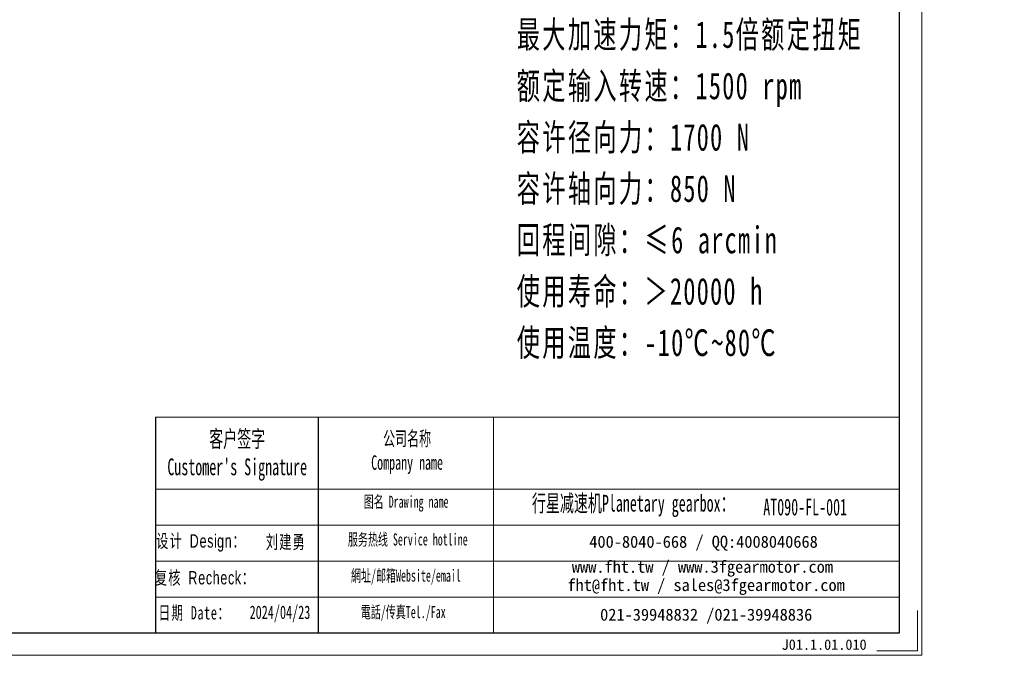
# Model space of a CAD drawing. Header units: millimetres. Extents: x -3 to 662, y 0 to 449.
# Tile 3 of 4: x 331 to 662, y 0 to 214. Entities that reach past the tile are written whole.
import ezdxf

# ---------------------------------------------------------------- set-up
doc = ezdxf.new("R2010")
doc.units = ezdxf.units.MM
doc.layers.add('6文字层', color=3, linetype='Continuous')
doc.layers.add('7标注层', color=4, linetype='Continuous')
for name, color, linetype, lineweight in [('SLD-0', 7, 'Continuous', 18), ('图框_外框线', 7, 'Continuous', 18), ('尺寸线层', 3, 'Continuous', 18)]:
    doc.layers.add(name, color=color, linetype=linetype, lineweight=lineweight)
doc.styles.add('SLDTEXTSTYLE4', font='txt', dxfattribs={"width": 0.611111})
doc.styles.add('标准', font='txt', dxfattribs={"width": 0.667})
doc.styles.add('样式 1', font='txt')

msp = doc.modelspace()

# ---------------------------------------------------------------- linework, layer by layer
msp.add_line((431.63007, 80.07091), (431.63007, 7.54143))
at = {"layer": '7标注层', "color": 0}
msp.add_line((376.91791, 80.07091), (376.91791, 7.55383), dxfattribs=at)
at = {"layer": '图框_外框线'}
for p, q in [((376.91791, 80.07091), (431.63007, 80.07091)), ((431.63007, 80.07091), (431.63007, 7.55383)), ((431.63007, 80.07091), (626.96819, 80.07091)), ((490.57874, 80.07091), (490.57874, 7.55383)), ((376.91791, 55.8719), (431.63007, 55.8719)), ((431.63007, 55.8719), (626.96819, 55.8719)), ((376.91791, 43.7724), (626.96819, 43.7724)), ((376.91791, 31.6729), (626.96819, 31.6729)), ((376.91791, 19.5734), (626.96819, 19.5734))]:
    msp.add_line(p, q, dxfattribs=at)
at = {"layer": '图框_外框线', "color": 3}
msp.add_lwpolyline([(0, 0), (634.52203, 0), (634.52203, 448.69772), (0, 448.69772)], close=True, dxfattribs=at)
at = {"layer": '图框_外框线', "color": 3, "lineweight": 25}
msp.add_lwpolyline([(37.76917, 7.55383), (626.96819, 7.55383), (626.96819, 441.14389), (37.76917, 441.14389)], close=True, dxfattribs=at)
at = {"layer": '图框_外框线', "color": 3}
msp.add_lwpolyline([(633.01126, 15.10767), (633.01126, 1.51077), (619.41436, 1.51077)], dxfattribs=at)

# ---------------------------------------------------------------- texts
at = {"layer": '6文字层', "insert": (587.39497, 5.35032), "char_height": 3.5, "width": 43.304423, "attachment_point": 1, "style": '样式 1'}
msp.add_mtext('J01.1.01.010', dxfattribs=at)
at = {"layer": 'SLD-0', "color": 1, "attachment_point": 2}
for s, insert, char_height, width, style in [("{\\fSimSun|b1|i0|c134|p2;客户签字\\PCustomer's Signature}", (404.3683, 75.594), 5.6464342, 70.2422232, 'SLDTEXTSTYLE4'), ('{\\fSimSun|b1|i0|c134|p2;公司名称\\PCompany name}', (461.47828, 75.29426), 4.8398007, 62.660308, 'SLDTEXTSTYLE4'), ('{\\fSimSun|b1|i0|c134|p2;图名 Drawing name}', (461.14745, 53.64153), 4.0331673, 51.578903, 'SLDTEXTSTYLE4'), ('{\\fSimSun|b1|i0|c134|p2;  \\H1.1667x;行星减速机Planetary gearbox\\fSimSun|b0|i0|c134|p2;：}', (535.50142, 53.95264), 4.8398007, 76.1186436, 'SLDTEXTSTYLE4'), ('{\\fSimSun|b1|i0|c134|p2;AT090-FL-001}', (595.29509, 52.66765), 5.6464342, 41.0918114, 'SLDTEXTSTYLE4'), ('{\\fSimSun|b0|i0|c134|p2;\\T1.1;设计 \\fArial|b0|i0|c0|p34;Design\\fSimSun|b0|i0|c134|p2;：}', (392.20028, 40.68808), 4.5, 31.9717109, '标准'), ('{\\fSimSun|b0|i0|c134|p2;\\T1.1;刘建勇}', (420.75474, 40.34094), 4.5, 31.9717109, '标准'), ('{\\fSimSun|b1|i0|c134|p2;服务热线 Service hotline}', (461.71938, 40.95932), 4.0331673, 57.463853, 'SLDTEXTSTYLE4'), ('{\\fSimSun|b0|i0|c134|p2;\\T1.1;复核 \\fArial|b0|i0|c0|p34;Recheck\\fSimSun|b0|i0|c134|p2;：}', (393.54814, 28.33287), 4.5, 31.9717109, '标准'), ('{\\fSimSun|b1|i0|c134|p2;網址/邮箱Website/email}', (461.09138, 28.80802), 4.0331673, 59.8144623, 'SLDTEXTSTYLE4'), ('{\\T1.1;日期 Date：}', (389.9859, 16.56136), 4.5, 31.9717109, '标准'), ('2024/04/23', (418.74606, 16.71906), 4.5, 31.9717109, '标准'), ('{\\fSimSun|b1|i0|c134|p2;電話/传真Tel./Fax}', (460.18777, 16.56198), 4.0331673, 60.5338549, 'SLDTEXTSTYLE4')]:
    msp.add_mtext(s, dxfattribs=dict(at, insert=insert, char_height=char_height, width=width, style=style))
at = {"layer": 'SLD-0', "color": 1, "char_height": 4.0331673, "attachment_point": 2}
for s, insert, width in [('{\\fSimSun|b1|i0|c134|p2;400-8040-668 / QQ:4008040668}', (561.13848, 40.18867), 117.4273154), ('{\\fSimSun|b1|i0|c134|p2;www.fht.tw / www.3fgearmotor.com }', (560.7666, 31.78813), 117.5595061), ('{\\fSimSun|b1|i0|c134|p2;fht@fht.tw / sales@3fgearmotor.com }', (561.99575, 25.64668), 117.5595061), ('{\\fSimSun|b1|i0|c134|p2;021-39948832 /021-39948836 }', (562.03792, 15.68015), 89.765576)]:
    msp.add_mtext(s, dxfattribs=dict(at, insert=insert, width=width))
at = {"layer": '尺寸线层', "insert": (498.34249, 264.97767), "char_height": 5.25, "width": 134.0693949, "attachment_point": 1, "line_spacing_factor": 1.15057, "style": '标准'}
msp.add_mtext('\\T1.1;{\\H1.71429x;性能参数：\\P减速比：1:1\\P额定输出力矩：78 N.m\\P最大加速力矩：1.5倍额定扭矩\\P额定输入转速：1500 rpm\\P容许径向力：1700 N\\P容许轴向力：850 N\\P回程间隙：≤6 arcmin\\P使用寿命：＞20000 h\\P使用温度：-10℃~80℃\\P}', dxfattribs=at)

doc.saveas('drawing.dxf')
